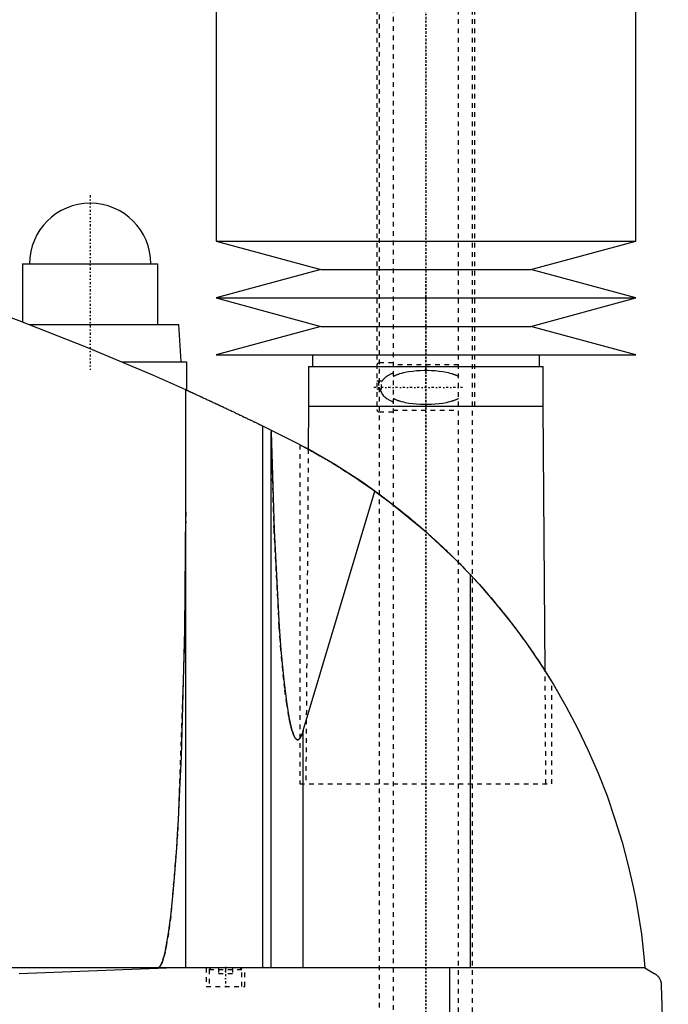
# Model space of a CAD drawing. Extents: x -174 to 502, y -319 to 558.
# Tile 8 of 9: x 363 to 502, y 129 to 340. Entities that reach past the tile are written whole.
import ezdxf

# ---------------------------------------------------------------- set-up
doc = ezdxf.new("R2010")
doc.units = 0
doc.linetypes.add('CENTER', pattern=[1.5, 0.45, -0.5, 0.05, -0.5])
doc.linetypes.add('DASHED', pattern=[2, 1, -1])
for name, color, linetype in [('AM_0', 7, 'CONTINUOUS'), ('AM_3', 7, 'DASHED'), ('AM_7', 7, 'CENTER')]:
    doc.layers.add(name, color=color, linetype=linetype)

msp = doc.modelspace()

# ---------------------------------------------------------------- linework, layer by layer
at = {"layer": 'AM_0', "color": 7, "linetype": 'CONTINUOUS'}
for p, q in [((405, 360.5), (405, 292.9)), ((495, 292.9), (495, 360.5)), ((405, 292.9), (427.5, 286.8)), ((405, 292.9), (495, 292.9)), ((472.5, 286.8), (495, 292.9)), ((363.5, 288), (363.5, 275.54)), ((363.5, 288), (392.5, 288)), ((392.5, 275), (392.5, 288)), ((427.5, 286.8), (405, 280.7)), ((427.5, 286.8), (472.5, 286.8)), ((495, 280.7), (472.5, 286.8)), ((405, 280.7), (427.5, 274.6)), ((405, 280.7), (495, 280.7)), ((472.5, 274.6), (495, 280.7)), ((364.91, 275), (397, 275)), ((397.5, 267), (397, 275)), ((427.5, 274.6), (405, 268.5)), ((427.5, 274.6), (472.5, 274.6)), ((495, 268.5), (472.5, 274.6)), ((405, 268.5), (495, 268.5)), ((425.65, 268.5), (425.65, 266)), ((474.35, 266), (474.35, 268.5)), ((384.81, 267), (398.65, 267)), ((398.65, 267), (398.65, 260.94)), ((424.85, 266), (424.85, 257.5)), ((424.85, 266), (475.15, 266)), ((475.15, 257.5), (475.15, 266)), ((398.5, 137.05), (398.5, 261.01)), ((424.82, 257.5), (424.76, 248.27)), ((424.82, 257.5), (475.18, 257.5)), ((475.58, 200.68), (475.18, 257.5)), ((415.04, 137.05), (415.04, 253.21)), ((421.5, 250), (415.04, 253.21)), ((416.82, 252.34), (416.82, 252)), ((416.82, 137.05), (416.82, 252)), ((423, 249.22), (424.76, 248.27)), ((423.7, 187.93), (439.07, 239.26)), ((459.54, 137.05), (459.54, 221.33)), ((475.58, 200.68), (477, 198.4)), ((423.7, 137.05), (423.7, 187.93)), ((497, 137.05), (105.5, 137.05)), ((362.76, 135.85), (394.4, 137.05)), ((455.15, 76.5), (455.15, 137.05)), ((497, 137.05), (499, 135.85)), ((500.5, 133.35), (502, 76.5))]:
    msp.add_line(p, q, dxfattribs=at)
for points in [[(398.5, 261.01, 0), (391.43, 264.15, 0), (377.17, 270.17, 0), (362.76, 275.82, 0), (355.5, 278.5, 0)], [(398.5, 261.01, 0), (398.5, 261.01, 0), (398.51, 261, 0), (398.52, 261, 0), (398.53, 260.99, 0), (398.54, 260.99, 0), (398.56, 260.98, 0), (398.59, 260.96, 0), (398.63, 260.95, 0), (398.67, 260.93, 0), (398.73, 260.9, 0), (398.75, 260.89, 0), (398.78, 260.88, 0), (398.85, 260.85, 0), (398.91, 260.82, 0), (398.99, 260.78, 0), (399.07, 260.75, 0), (399.16, 260.71, 0), (399.21, 260.69, 0), (399.25, 260.66, 0), (399.35, 260.62, 0), (399.46, 260.57, 0), (399.51, 260.55, 0), (399.57, 260.52, 0), (399.68, 260.47, 0), (399.8, 260.42, 0), (399.86, 260.39, 0), (399.93, 260.36, 0), (400.05, 260.3, 0), (400.19, 260.24, 0), (400.32, 260.18, 0), (400.46, 260.11, 0), (400.6, 260.05, 0), (400.68, 260.02, 0), (400.75, 259.98, 0), (400.9, 259.91, 0), (401.05, 259.84, 0), (401.21, 259.77, 0), (401.37, 259.7, 0), (401.53, 259.62, 0), (401.62, 259.59, 0), (401.7, 259.55, 0), (401.87, 259.47, 0), (402.05, 259.39, 0), (402.23, 259.3, 0), (402.41, 259.22, 0), (402.6, 259.13, 0), (402.7, 259.09, 0), (402.79, 259.04, 0), (402.98, 258.95, 0), (403.18, 258.86, 0), (403.38, 258.77, 0), (403.58, 258.68, 0), (403.78, 258.58, 0), (403.88, 258.54, 0), (403.99, 258.49, 0), (404.19, 258.39, 0), (404.4, 258.3, 0), (404.61, 258.2, 0), (404.82, 258.1, 0), (405.03, 258, 0), (405.13, 257.96, 0), (405.24, 257.91, 0), (405.45, 257.81, 0), (405.66, 257.71, 0), (405.76, 257.66, 0), (405.87, 257.61, 0), (406.08, 257.51, 0), (406.29, 257.41, 0), (406.39, 257.36, 0), (406.5, 257.32, 0), (406.7, 257.22, 0), (406.91, 257.12, 0), (407.11, 257.03, 0), (407.32, 256.93, 0), (407.52, 256.83, 0), (407.63, 256.78, 0), (407.73, 256.73, 0), (407.94, 256.63, 0), (408.15, 256.54, 0), (408.36, 256.44, 0), (408.57, 256.34, 0), (408.78, 256.24, 0), (408.88, 256.19, 0), (408.99, 256.14, 0), (409.2, 256.04, 0), (409.41, 255.94, 0), (409.61, 255.84, 0), (409.82, 255.74, 0), (410.02, 255.64, 0), (410.13, 255.59, 0), (410.23, 255.54, 0), (410.43, 255.45, 0), (410.63, 255.35, 0), (410.83, 255.26, 0), (411.02, 255.16, 0), (411.21, 255.07, 0), (411.31, 255.03, 0), (411.4, 254.98, 0), (411.59, 254.89, 0), (411.77, 254.8, 0), (411.95, 254.72, 0), (412.13, 254.63, 0), (412.3, 254.55, 0), (412.38, 254.51, 0), (412.47, 254.47, 0), (412.63, 254.39, 0), (412.79, 254.31, 0), (412.87, 254.27, 0), (412.95, 254.23, 0), (413.1, 254.16, 0), (413.24, 254.09, 0), (413.32, 254.05, 0), (413.39, 254.02, 0), (413.53, 253.95, 0), (413.67, 253.88, 0), (413.81, 253.82, 0), (413.94, 253.75, 0), (414.07, 253.69, 0), (414.13, 253.66, 0), (414.19, 253.63, 0), (414.31, 253.57, 0), (414.42, 253.51, 0), (414.53, 253.46, 0), (414.64, 253.41, 0), (414.74, 253.36, 0), (414.79, 253.34, 0), (414.83, 253.32, 0), (414.92, 253.27, 0), (415, 253.23, 0), (415.04, 253.21, 0)], [(416.82, 252, 0), (417.45, 230.88, 0), (418.55, 210.17, 0), (418.92, 205.25, 0), (419.32, 200.83, 0), (419.52, 198.82, 0), (419.73, 196.94, 0), (420.17, 193.61, 0), (420.62, 190.86, 0), (420.89, 189.53, 0), (420.97, 189.19, 0), (421.04, 188.86, 0), (421.08, 188.71, 0), (421.12, 188.55, 0), (421.2, 188.26, 0), (421.28, 187.99, 0), (421.36, 187.73, 0), (421.43, 187.49, 0), (421.51, 187.27, 0), (421.55, 187.16, 0), (421.59, 187.06, 0), (421.67, 186.87, 0), (421.75, 186.7, 0), (421.83, 186.54, 0), (421.91, 186.41, 0), (421.96, 186.34, 0), (421.97, 186.32, 0), (421.98, 186.3, 0), (421.99, 186.29, 0), (422, 186.28, 0), (422.01, 186.26, 0), (422.02, 186.24, 0), (422.03, 186.23, 0), (422.04, 186.23, 0), (422.05, 186.21, 0), (422.06, 186.19, 0), (422.07, 186.19, 0), (422.08, 186.18, 0), (422.09, 186.16, 0), (422.1, 186.15, 0), (422.12, 186.13, 0), (422.13, 186.12, 0), (422.14, 186.11, 0), (422.15, 186.1, 0), (422.16, 186.09, 0), (422.17, 186.08, 0), (422.18, 186.07, 0), (422.2, 186.06, 0), (422.21, 186.05, 0), (422.22, 186.04, 0), (422.23, 186.03, 0), (422.24, 186.03, 0), (422.25, 186.02, 0), (422.26, 186.01, 0), (422.27, 186.01, 0), (422.28, 186, 0), (422.29, 185.99, 0), (422.3, 185.99, 0), (422.31, 185.98, 0), (422.32, 185.98, 0), (422.33, 185.97, 0), (422.34, 185.97, 0), (422.36, 185.96, 0), (422.37, 185.96, 0), (422.38, 185.95, 0), (422.39, 185.95, 0), (422.4, 185.95, 0), (422.41, 185.95, 0), (422.42, 185.94, 0), (422.44, 185.94, 0), (422.45, 185.94, 0), (422.46, 185.94, 0), (422.47, 185.94, 0), (422.48, 185.94, 0), (422.49, 185.94, 0), (422.5, 185.94, 0), (422.51, 185.94, 0), (422.52, 185.94, 0), (422.53, 185.94, 0), (422.54, 185.94, 0), (422.55, 185.94, 0), (422.56, 185.94, 0), (422.57, 185.94, 0), (422.58, 185.94, 0), (422.6, 185.95, 0), (422.61, 185.95, 0), (422.62, 185.96, 0), (422.63, 185.96, 0), (422.64, 185.96, 0), (422.65, 185.97, 0), (422.66, 185.97, 0), (422.68, 185.98, 0), (422.69, 185.98, 0), (422.7, 185.99, 0), (422.71, 186, 0), (422.72, 186, 0), (422.73, 186.01, 0), (422.74, 186.02, 0), (422.76, 186.03, 0), (422.77, 186.03, 0), (422.78, 186.05, 0), (422.79, 186.05, 0), (422.8, 186.06, 0), (422.81, 186.07, 0), (422.82, 186.08, 0), (422.84, 186.09, 0), (422.85, 186.1, 0), (422.86, 186.12, 0), (422.87, 186.12, 0), (422.88, 186.13, 0), (422.89, 186.14, 0), (422.9, 186.16, 0), (422.92, 186.17, 0), (422.93, 186.19, 0), (422.94, 186.2, 0), (422.95, 186.21, 0), (422.96, 186.22, 0), (422.97, 186.24, 0), (422.98, 186.25, 0), (422.99, 186.26, 0), (423, 186.27, 0), (423.01, 186.29, 0), (423.02, 186.31, 0), (423.03, 186.32, 0), (423.04, 186.33, 0), (423.05, 186.35, 0), (423.06, 186.37, 0), (423.11, 186.44, 0), (423.19, 186.58, 0), (423.27, 186.74, 0), (423.35, 186.92, 0), (423.43, 187.11, 0), (423.47, 187.22, 0), (423.51, 187.32, 0), (423.59, 187.55, 0), (423.67, 187.8, 0), (423.7, 187.93, 0)], [(439.07, 239.26, 0), (436.26, 241.23, 0), (430.48, 244.95, 0), (424.54, 248.39, 0), (421.5, 250, 0)], [(439.07, 239.26, 0), (442.72, 236.55, 0), (449.74, 230.79, 0), (456.38, 224.59, 0), (459.54, 221.33, 0)], [(392.5, 137.05, 0), (392.51, 137.05, 0), (392.52, 137.05, 0), (392.54, 137.05, 0), (392.54, 137.05, 0), (392.55, 137.05, 0), (392.57, 137.06, 0), (392.58, 137.06, 0), (392.59, 137.06, 0), (392.61, 137.07, 0), (392.62, 137.07, 0), (392.63, 137.07, 0), (392.64, 137.08, 0), (392.65, 137.08, 0), (392.67, 137.09, 0), (392.68, 137.09, 0), (392.7, 137.1, 0), (392.71, 137.11, 0), (392.72, 137.11, 0), (392.73, 137.12, 0), (392.74, 137.13, 0), (392.75, 137.14, 0), (392.76, 137.14, 0), (392.77, 137.15, 0), (392.78, 137.16, 0), (392.8, 137.17, 0), (392.81, 137.18, 0), (392.81, 137.18, 0), (392.83, 137.2, 0), (392.84, 137.21, 0), (392.86, 137.22, 0), (392.87, 137.24, 0), (392.89, 137.25, 0), (392.89, 137.26, 0), (392.9, 137.27, 0), (392.91, 137.28, 0), (392.93, 137.3, 0), (392.94, 137.32, 0), (392.96, 137.33, 0), (392.97, 137.35, 0), (392.98, 137.36, 0), (392.99, 137.37, 0), (393, 137.39, 0), (393.02, 137.41, 0), (393.03, 137.43, 0), (393.04, 137.45, 0), (393.06, 137.48, 0), (393.07, 137.49, 0), (393.07, 137.5, 0), (393.09, 137.52, 0), (393.1, 137.54, 0), (393.15, 137.63, 0), (393.24, 137.8, 0), (393.28, 137.89, 0), (393.33, 137.98, 0), (393.41, 138.19, 0), (393.5, 138.41, 0), (393.58, 138.66, 0), (393.67, 138.93, 0), (393.76, 139.22, 0), (393.8, 139.37, 0), (393.84, 139.52, 0), (393.93, 139.85, 0), (394.01, 140.2, 0), (394.05, 140.38, 0), (394.3, 141.58, 0), (394.8, 144.49, 0), (395.27, 148.1, 0), (395.72, 152.36, 0), (396.15, 157.25, 0), (396.55, 162.74, 0), (396.74, 165.69, 0), (396.92, 168.77, 0), (397.26, 175.3, 0), (397.56, 182.29, 0), (398.3, 209.52, 0), (398.5, 234.82, 0)], [(459.54, 221.33, 0), (461.43, 219.28, 0), (465.02, 215.13, 0), (468.36, 210.97, 0), (469.96, 208.86, 0), (471.52, 206.7, 0), (474.52, 202.31, 0), (477.37, 197.79, 0), (480.04, 193.17, 0), (482.52, 188.45, 0), (484.82, 183.66, 0), (485.9, 181.24, 0), (486.93, 178.8, 0), (488.85, 173.89, 0), (490.56, 168.95, 0), (492.08, 163.98, 0), (493.41, 159.01, 0), (494.53, 154.06, 0), (495.02, 151.59, 0), (495.47, 149.13, 0), (496.22, 144.25, 0), (496.78, 139.43, 0), (497, 137.05, 0)], [(499, 135.85, 0), (499.06, 135.82, 0), (499.17, 135.75, 0), (499.27, 135.67, 0), (499.33, 135.63, 0), (499.38, 135.59, 0), (499.48, 135.51, 0), (499.58, 135.41, 0), (499.67, 135.32, 0), (499.77, 135.22, 0), (499.86, 135.11, 0), (499.9, 135.06, 0), (499.94, 135, 0), (500.02, 134.88, 0), (500.1, 134.75, 0), (500.18, 134.59, 0), (500.26, 134.43, 0), (500.3, 134.32, 0), (500.32, 134.29, 0), (500.33, 134.26, 0), (500.33, 134.24, 0), (500.34, 134.22, 0), (500.35, 134.19, 0), (500.36, 134.16, 0), (500.37, 134.14, 0), (500.37, 134.12, 0), (500.38, 134.09, 0), (500.39, 134.05, 0), (500.4, 134.04, 0), (500.4, 134.02, 0), (500.41, 133.98, 0), (500.42, 133.94, 0), (500.43, 133.9, 0), (500.44, 133.86, 0), (500.45, 133.82, 0), (500.45, 133.8, 0), (500.46, 133.78, 0), (500.46, 133.73, 0), (500.47, 133.68, 0), (500.48, 133.63, 0), (500.48, 133.58, 0), (500.49, 133.53, 0), (500.49, 133.51, 0), (500.49, 133.48, 0), (500.5, 133.43, 0), (500.5, 133.4, 0), (500.5, 133.39, 0), (500.5, 133.38, 0), (500.5, 133.38, 0), (500.5, 133.37, 0), (500.5, 133.36, 0), (500.5, 133.35, 0), (500.5, 133.35, 0)]]:
    msp.add_polyline3d(points, dxfattribs=at)
msp.add_arc((378, 288), 13, 0, 180, dxfattribs=at)
at = {"layer": 'AM_3', "color": 6, "linetype": 'DASHED'}
for p, q in [((443, 479), (443, -50.5)), ((457, -50.5), (457, 479)), ((440, 463.5), (440, -10.5)), ((460, -20.5), (460, 463.5)), ((439.5, 360.5), (439.5, 256.75)), ((460.5, 257.5), (460.5, 360.5)), ((443, 266.75), (440, 266.75)), ((457, 266.35), (443, 266.35)), ((439.5, 262.9), (440.5, 262.9)), ((439.83, 262.9), (439.83, 261.1)), ((440.5, 261.1), (440.5, 262.9)), ((440.5, 261.1), (439.5, 261.1)), ((440, 256.25), (443, 256.25)), ((443, 256.65), (457, 256.65)), ((423, 249.22), (423, 176.5)), ((424.76, 248.27), (424.25, 176.5)), ((475.75, 176.5), (475.58, 200.68)), ((477, 176.5), (477, 198.4)), ((423, 176.5), (477, 176.5)), ((402.85, 137.05), (402.85, 133.05)), ((403.9, 137.05), (403.5, 136.65)), ((403.5, 136.65), (403.5, 133.05)), ((403.5, 136.65), (410.5, 136.65)), ((405.5, 137.05), (405.5, 135.8)), ((405.5, 135.8), (408.5, 135.8)), ((407, 137.05), (407, 135.8)), ((408.5, 137.05), (408.5, 135.8)), ((410.5, 136.65), (410.1, 137.05)), ((410.5, 133.05), (410.5, 136.65)), ((411.15, 133.05), (411.15, 137.05)), ((402.85, 133.05), (411.15, 133.05))]:
    msp.add_line(p, q, dxfattribs=at)
for points in [[(443, 264.59, 0), (442.92, 264.56, 0), (442.75, 264.49, 0), (442.58, 264.41, 0), (442.5, 264.37, 0), (442.42, 264.33, 0), (442.26, 264.25, 0), (442.1, 264.16, 0), (441.94, 264.07, 0), (441.79, 263.98, 0), (441.64, 263.88, 0), (441.57, 263.83, 0), (441.5, 263.78, 0), (441.36, 263.67, 0), (441.22, 263.56, 0), (441.1, 263.44, 0), (440.97, 263.32, 0), (440.86, 263.19, 0), (440.8, 263.13, 0), (440.75, 263.06, 0), (440.64, 262.92, 0), (440.55, 262.77, 0), (440.5, 262.69, 0)], [(457, 263.85, 0), (456.94, 263.88, 0), (456.83, 263.93, 0), (456.72, 263.99, 0), (456.66, 264.01, 0), (456.61, 264.04, 0), (456.49, 264.09, 0), (456.37, 264.14, 0), (456.26, 264.18, 0), (456.14, 264.23, 0), (456.02, 264.27, 0), (455.95, 264.29, 0), (455.89, 264.31, 0), (455.77, 264.35, 0), (455.65, 264.39, 0), (455.21, 264.52, 0), (454.82, 264.62, 0), (454.43, 264.7, 0), (453.64, 264.84, 0), (452.82, 264.95, 0), (452.01, 265.03, 0), (451.19, 265.07, 0), (450.39, 265.1, 0), (450, 265.1, 0), (449.61, 265.1, 0), (448.81, 265.07, 0), (447.99, 265.03, 0), (447.18, 264.95, 0), (446.36, 264.84, 0), (445.57, 264.7, 0), (445.18, 264.62, 0), (444.79, 264.52, 0), (444.35, 264.39, 0), (444.23, 264.35, 0), (444.11, 264.31, 0), (444.05, 264.29, 0), (443.98, 264.27, 0), (443.86, 264.23, 0), (443.74, 264.18, 0), (443.63, 264.14, 0), (443.51, 264.09, 0), (443.39, 264.04, 0), (443.34, 264.01, 0), (443.28, 263.99, 0), (443.17, 263.93, 0), (443.06, 263.88, 0), (443, 263.85, 0)], [(440.21, 261.1, 0), (440.21, 261.08, 0), (440.22, 261.04, 0), (440.23, 261.01, 0), (440.23, 260.99, 0), (440.24, 260.97, 0), (440.24, 260.93, 0), (440.25, 260.89, 0), (440.27, 260.86, 0), (440.28, 260.82, 0), (440.29, 260.78, 0), (440.29, 260.76, 0), (440.3, 260.75, 0), (440.31, 260.71, 0), (440.33, 260.67, 0), (440.34, 260.64, 0), (440.36, 260.6, 0), (440.37, 260.57, 0), (440.38, 260.55, 0), (440.39, 260.53, 0), (440.4, 260.49, 0), (440.42, 260.46, 0), (440.43, 260.44, 0), (440.44, 260.43, 0), (440.46, 260.39, 0), (440.47, 260.36, 0), (440.48, 260.34, 0), (440.49, 260.32, 0), (440.51, 260.29, 0), (440.53, 260.26, 0), (440.55, 260.23, 0), (440.57, 260.19, 0), (440.59, 260.16, 0), (440.6, 260.15, 0), (440.61, 260.13, 0), (440.63, 260.1, 0), (440.65, 260.07, 0), (440.73, 259.97, 0), (440.87, 259.8, 0), (441.01, 259.64, 0), (441.17, 259.49, 0), (441.25, 259.42, 0), (441.34, 259.35, 0), (441.51, 259.21, 0), (441.69, 259.09, 0), (441.88, 258.96, 0), (442.07, 258.85, 0), (442.27, 258.74, 0), (442.38, 258.69, 0), (442.48, 258.64, 0), (442.69, 258.54, 0), (442.89, 258.45, 0), (443, 258.41, 0)], [(443, 259.15, 0), (443.06, 259.12, 0), (443.17, 259.07, 0), (443.28, 259.01, 0), (443.34, 258.99, 0), (443.39, 258.96, 0), (443.51, 258.91, 0), (443.63, 258.86, 0), (443.74, 258.82, 0), (443.86, 258.77, 0), (443.98, 258.73, 0), (444.05, 258.71, 0), (444.11, 258.69, 0), (444.23, 258.65, 0), (444.35, 258.61, 0), (444.79, 258.48, 0), (445.18, 258.38, 0), (445.57, 258.3, 0), (446.36, 258.16, 0), (447.18, 258.05, 0), (447.99, 257.97, 0), (448.81, 257.93, 0), (449.61, 257.9, 0), (450, 257.9, 0), (450.39, 257.9, 0), (451.19, 257.93, 0), (452.01, 257.97, 0), (452.82, 258.05, 0), (453.64, 258.16, 0), (454.43, 258.3, 0), (454.82, 258.38, 0), (455.21, 258.48, 0), (455.65, 258.61, 0), (455.77, 258.65, 0), (455.89, 258.69, 0), (455.95, 258.71, 0), (456.02, 258.73, 0), (456.14, 258.77, 0), (456.26, 258.82, 0), (456.37, 258.86, 0), (456.49, 258.91, 0), (456.61, 258.96, 0), (456.66, 258.99, 0), (456.72, 259.01, 0), (456.83, 259.07, 0), (456.94, 259.12, 0), (457, 259.15, 0)], [(423.7, 187.93, 0), (423.67, 187.8, 0), (423.59, 187.55, 0), (423.51, 187.32, 0), (423.47, 187.22, 0), (423.43, 187.11, 0), (423.35, 186.92, 0), (423.27, 186.74, 0), (423.19, 186.58, 0), (423.11, 186.44, 0), (423.03, 186.32, 0), (422.99, 186.26, 0), (422.98, 186.25, 0), (422.97, 186.24, 0), (422.96, 186.22, 0), (422.95, 186.21, 0), (422.94, 186.2, 0), (422.93, 186.19, 0), (422.92, 186.17, 0), (422.9, 186.16, 0), (422.89, 186.14, 0), (422.88, 186.13, 0), (422.87, 186.12, 0), (422.86, 186.12, 0), (422.85, 186.1, 0), (422.84, 186.09, 0), (422.82, 186.08, 0), (422.81, 186.07, 0), (422.8, 186.06, 0), (422.79, 186.05, 0), (422.78, 186.05, 0), (422.77, 186.03, 0), (422.76, 186.03, 0), (422.74, 186.02, 0), (422.73, 186.01, 0), (422.72, 186, 0), (422.71, 186, 0), (422.7, 185.99, 0), (422.69, 185.98, 0), (422.68, 185.98, 0), (422.66, 185.97, 0), (422.65, 185.97, 0), (422.64, 185.96, 0), (422.63, 185.96, 0), (422.62, 185.96, 0), (422.61, 185.95, 0), (422.6, 185.95, 0), (422.58, 185.94, 0), (422.57, 185.94, 0), (422.56, 185.94, 0), (422.55, 185.94, 0), (422.54, 185.94, 0), (422.53, 185.94, 0), (422.52, 185.94, 0), (422.51, 185.94, 0), (422.5, 185.94, 0), (422.49, 185.94, 0), (422.48, 185.94, 0), (422.47, 185.94, 0), (422.46, 185.94, 0), (422.45, 185.94, 0), (422.44, 185.94, 0), (422.42, 185.94, 0), (422.41, 185.95, 0), (422.4, 185.95, 0), (422.39, 185.95, 0), (422.38, 185.95, 0), (422.37, 185.96, 0), (422.36, 185.96, 0), (422.34, 185.97, 0), (422.33, 185.97, 0), (422.32, 185.98, 0), (422.31, 185.98, 0), (422.3, 185.99, 0), (422.29, 185.99, 0), (422.28, 186, 0), (422.27, 186.01, 0), (422.26, 186.01, 0), (422.25, 186.02, 0), (422.24, 186.03, 0), (422.23, 186.03, 0), (422.22, 186.04, 0), (422.21, 186.05, 0), (422.2, 186.06, 0), (422.18, 186.07, 0), (422.17, 186.08, 0), (422.16, 186.09, 0), (422.15, 186.1, 0), (422.14, 186.11, 0), (422.13, 186.12, 0), (422.12, 186.13, 0), (422.1, 186.15, 0), (422.09, 186.16, 0), (422.08, 186.18, 0), (422.07, 186.19, 0), (422.06, 186.19, 0), (422.05, 186.21, 0), (422.04, 186.23, 0), (422.03, 186.23, 0), (422.02, 186.24, 0), (422.01, 186.26, 0), (422, 186.28, 0), (421.99, 186.29, 0), (421.98, 186.3, 0), (421.97, 186.32, 0), (421.96, 186.34, 0), (421.91, 186.41, 0), (421.83, 186.54, 0), (421.75, 186.7, 0), (421.67, 186.87, 0), (421.59, 187.06, 0), (421.55, 187.16, 0), (421.51, 187.27, 0), (421.43, 187.49, 0), (421.36, 187.73, 0), (421.28, 187.99, 0), (421.2, 188.26, 0), (421.12, 188.55, 0), (421.08, 188.71, 0), (421.04, 188.86, 0), (420.97, 189.19, 0), (420.89, 189.53, 0), (420.62, 190.86, 0), (420.17, 193.61, 0), (419.73, 196.94, 0), (419.52, 198.82, 0), (419.32, 200.83, 0), (418.92, 205.25, 0), (418.55, 210.17, 0), (417.45, 230.88, 0), (416.82, 252, 0)], [(424.76, 248.27, 0), (424.9, 248.19, 0), (425.19, 248.03, 0), (425.49, 247.86, 0), (425.65, 247.77, 0), (425.82, 247.68, 0), (426.16, 247.49, 0), (426.52, 247.29, 0), (426.9, 247.07, 0), (427.29, 246.85, 0), (427.69, 246.62, 0), (427.9, 246.5, 0), (428.1, 246.38, 0), (428.53, 246.13, 0), (428.97, 245.87, 0), (429.41, 245.6, 0), (429.87, 245.33, 0), (430.33, 245.05, 0), (430.56, 244.91, 0), (430.8, 244.76, 0), (431.28, 244.46, 0), (431.77, 244.16, 0), (432.02, 244, 0), (432.28, 243.84, 0), (432.79, 243.51, 0), (433.32, 243.17, 0), (433.59, 243, 0), (433.85, 242.83, 0), (434.4, 242.47, 0), (434.95, 242.11, 0), (435.51, 241.73, 0), (436.08, 241.35, 0), (436.65, 240.96, 0), (436.94, 240.76, 0), (437.23, 240.56, 0), (437.82, 240.15, 0), (438.4, 239.74, 0), (439, 239.31, 0), (439.59, 238.88, 0), (440.19, 238.45, 0), (440.49, 238.23, 0), (440.79, 238.01, 0), (441.4, 237.56, 0), (442, 237.1, 0), (442.6, 236.64, 0), (443.21, 236.18, 0), (443.81, 235.71, 0), (444.11, 235.47, 0), (444.41, 235.24, 0), (445.01, 234.76, 0), (445.6, 234.28, 0), (446.19, 233.8, 0), (446.78, 233.31, 0), (447.37, 232.83, 0), (447.65, 232.59, 0), (447.94, 232.34, 0), (448.51, 231.86, 0), (449.08, 231.37, 0), (449.64, 230.88, 0), (450.19, 230.4, 0), (450.74, 229.91, 0), (451.02, 229.66, 0), (451.29, 229.41, 0), (451.85, 228.91, 0), (452.4, 228.4, 0), (452.67, 228.15, 0), (452.95, 227.89, 0), (453.5, 227.38, 0), (454.05, 226.85, 0), (454.33, 226.59, 0), (454.6, 226.33, 0), (455.15, 225.8, 0), (455.69, 225.26, 0), (456.24, 224.73, 0), (456.78, 224.18, 0), (457.32, 223.64, 0), (457.58, 223.37, 0), (457.85, 223.09, 0), (458.38, 222.54, 0), (458.91, 221.99, 0), (459.43, 221.44, 0), (459.95, 220.88, 0), (460.47, 220.33, 0), (460.72, 220.05, 0), (460.98, 219.77, 0), (461.48, 219.21, 0), (461.98, 218.65, 0), (462.48, 218.1, 0), (462.97, 217.54, 0), (463.45, 216.98, 0), (463.69, 216.7, 0), (463.93, 216.43, 0), (464.4, 215.87, 0), (464.87, 215.32, 0), (465.32, 214.77, 0), (465.77, 214.22, 0), (466.22, 213.67, 0), (466.44, 213.4, 0), (466.66, 213.13, 0), (467.09, 212.59, 0), (467.51, 212.06, 0), (467.93, 211.53, 0), (468.33, 211, 0), (468.73, 210.48, 0), (468.93, 210.22, 0), (469.12, 209.97, 0), (469.51, 209.46, 0), (469.88, 208.95, 0), (470.07, 208.7, 0), (470.25, 208.46, 0), (470.61, 207.97, 0), (470.96, 207.48, 0), (471.14, 207.24, 0), (471.31, 206.99, 0), (471.66, 206.51, 0), (472, 206.02, 0), (472.34, 205.54, 0), (472.67, 205.06, 0), (472.99, 204.59, 0), (473.15, 204.36, 0), (473.31, 204.13, 0), (473.62, 203.67, 0), (473.91, 203.23, 0), (474.2, 202.8, 0), (474.48, 202.38, 0), (474.75, 201.97, 0), (474.87, 201.77, 0), (475, 201.58, 0), (475.24, 201.21, 0), (475.47, 200.85, 0), (475.58, 200.68, 0)], [(398.5, 234.82, 0), (398.3, 209.52, 0), (396.74, 165.69, 0), (395.27, 148.1, 0), (394.8, 144.49, 0), (394.3, 141.58, 0), (394.05, 140.38, 0), (394.01, 140.2, 0), (393.93, 139.85, 0), (393.84, 139.52, 0), (393.8, 139.37, 0), (393.76, 139.22, 0), (393.67, 138.93, 0), (393.58, 138.66, 0), (393.5, 138.41, 0), (393.41, 138.19, 0), (393.33, 137.98, 0), (393.28, 137.89, 0), (393.24, 137.8, 0), (393.15, 137.63, 0), (393.07, 137.49, 0), (393.02, 137.41, 0), (393, 137.39, 0), (392.99, 137.37, 0), (392.98, 137.36, 0), (392.97, 137.35, 0), (392.96, 137.33, 0), (392.94, 137.32, 0), (392.93, 137.3, 0), (392.91, 137.28, 0), (392.9, 137.27, 0), (392.89, 137.26, 0), (392.89, 137.25, 0), (392.87, 137.24, 0), (392.86, 137.22, 0), (392.84, 137.21, 0), (392.83, 137.2, 0), (392.81, 137.18, 0), (392.81, 137.18, 0), (392.8, 137.17, 0), (392.78, 137.16, 0), (392.77, 137.15, 0), (392.76, 137.14, 0), (392.75, 137.14, 0), (392.74, 137.13, 0), (392.73, 137.12, 0), (392.72, 137.11, 0), (392.71, 137.11, 0), (392.7, 137.1, 0), (392.68, 137.09, 0), (392.67, 137.09, 0), (392.65, 137.08, 0), (392.64, 137.08, 0), (392.63, 137.07, 0), (392.62, 137.07, 0), (392.61, 137.07, 0), (392.59, 137.06, 0), (392.58, 137.06, 0), (392.57, 137.06, 0), (392.55, 137.05, 0), (392.54, 137.05, 0), (392.54, 137.05, 0), (392.52, 137.05, 0), (392.51, 137.05, 0), (392.5, 137.05, 0)]]:
    msp.add_polyline3d(points, dxfattribs=at)
for centre, start, end in [((440, 266.25), 90, 180), ((440, 256.75), 180, 270)]:
    msp.add_arc(centre, 0.5, start, end, dxfattribs=at)
at = {"layer": 'AM_7', "color": 4, "linetype": 'CENTER'}
for p, q in [((450, 557.98), (450, -79.47)), ((450, 365.65), (450, 252.35)), ((378, 302.7), (378, 265.3)), ((364.35, 288), (391.65, 288)), ((450, 284.39), (450, 22.81)), ((457.88, 261.5), (438.62, 261.5)), ((407, 137.25), (407, 132.85))]:
    msp.add_line(p, q, dxfattribs=at)

doc.saveas('drawing.dxf')
